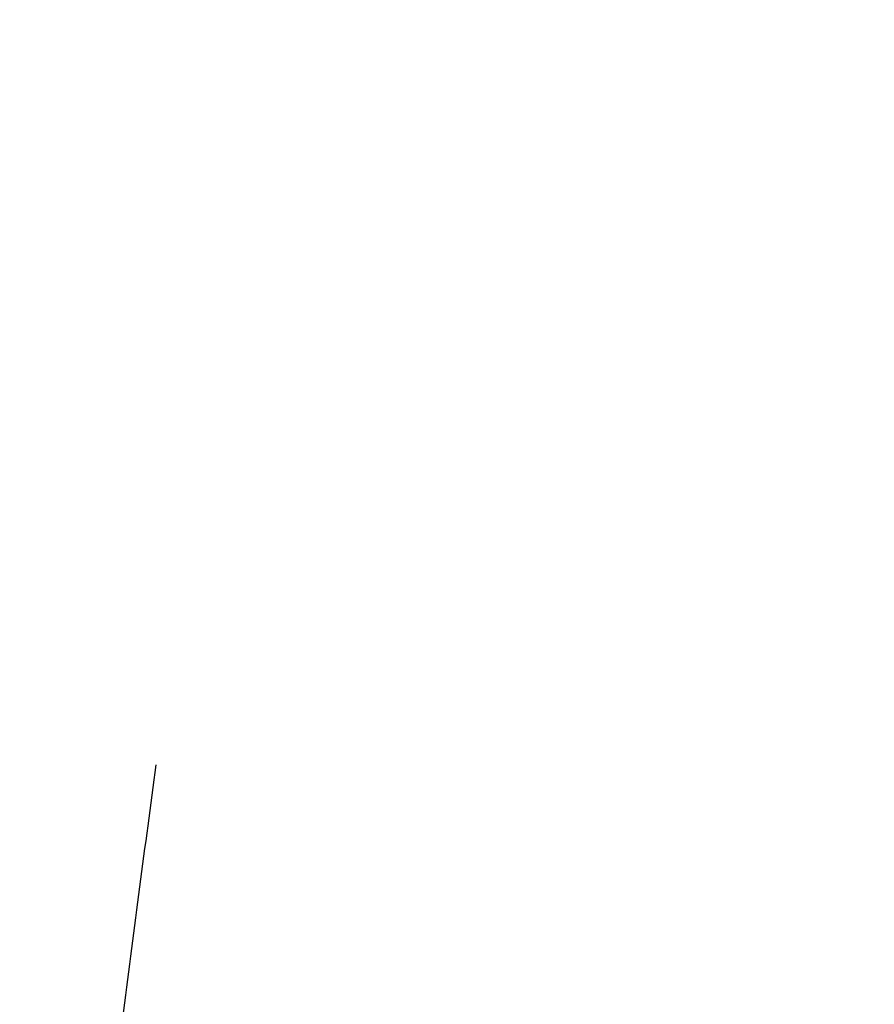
# Model space of a CAD drawing. Header units: millimetres. Extents: x -421 to 421, y 0 to 721.
# Tile 126 of 256: x -165.47 to -164.24, y 192.97 to 194.39. Entities that reach past the tile are written whole.
import ezdxf

# ---------------------------------------------------------------- set-up
doc = ezdxf.new("R2010")
doc.units = ezdxf.units.MM
doc.header["$MEASUREMENT"] = 0
doc.layers.add('IGES LEVEL 22', color=7, linetype='Continuous')
doc.layers.add('IGES LEVEL 8', color=7, linetype='Continuous')

msp = doc.modelspace()

# ---------------------------------------------------------------- linework, layer by layer
at = {"layer": 'IGES LEVEL 22', "color": 255}
msp.add_open_spline([(0, 193.1902, -425.3794), (-13.0356, 193.1902, -425.3794), (-39.1067, 193.5914, -425.2645), (-78.1734, 195.3959, -424.7476), (-117.16, 198.4013, -423.8866), (-143.0711, 201.2036, -423.0839), (-159.2311, 203.2035, -422.5111), (-165.6868, 204.052, -422.268), (-175.3413, 205.5164, -421.8485), (-184.9514, 207.2318, -421.3571), (-194.4923, 209.2777, -420.7711), (-203.9219, 211.7607, -420.0598), (-213.169, 214.8216, -419.183), (-222.1123, 218.6386, -418.0896), (-230.5544, 223.4106, -416.7227), (-238.2118, 229.2946, -415.0372), (-244.7812, 236.2945, -413.0321), (-250.0999, 244.2091, -410.7649), (-254.2296, 252.7441, -408.3201), (-257.3697, 261.6522, -405.7683), (-259.7417, 270.7726, -403.1558), (-261.5342, 280.0118, -400.5092), (-262.4403, 286.2159, -398.732), (-265.186, 307.607, -392.6045), (-269.8794, 344.1732, -382.13), (-276.9196, 399.0224, -366.4184), (-282.4893, 442.415, -353.9885), (-285.7122, 467.5245, -346.7958), (-286.5884, 474.3509, -344.8404)], degree=3, knots=[0, 0, 0, 0, 0.07205, 0.1441, 0.21615, 0.2882, 0.2882, 0.3062063, 0.3242125, 0.3422188, 0.360225, 0.3782313, 0.3962375, 0.4142438, 0.43225, 0.4502563, 0.4682625, 0.4862688, 0.504275, 0.5222813, 0.5402875, 0.5582938, 0.5763, 0.5763, 0.682225, 0.78815, 0.894075, 0.9336245, 0.9336245, 0.9336245, 0.9336245], dxfattribs=at)
msp.add_rational_spline([(-165.4176, 191.627, -508.0689), (-165.5354, 191.3565, -510.0471), (-165.2703, 193.3184, -510.3311)], [1, 0.707106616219, 1], degree=2, dxfattribs=at)
at = {"layer": 'IGES LEVEL 8', "color": 253}
msp.add_open_spline([(0, 193.1902, -425.3794), (-13.0356, 193.1902, -425.3794), (-39.1067, 193.5914, -425.2645), (-78.1734, 195.3959, -424.7476), (-117.16, 198.4013, -423.8866), (-143.0711, 201.2036, -423.0839), (-159.2311, 203.2035, -422.5111), (-165.6868, 204.052, -422.268), (-175.3413, 205.5164, -421.8485), (-184.9514, 207.2318, -421.3571), (-194.4923, 209.2777, -420.7711), (-203.9219, 211.7607, -420.0598), (-213.169, 214.8216, -419.183), (-222.1123, 218.6386, -418.0896), (-230.5544, 223.4106, -416.7227), (-238.2118, 229.2946, -415.0372), (-244.7812, 236.2945, -413.0321), (-250.0999, 244.2091, -410.7649), (-254.2296, 252.7441, -408.3201), (-257.3697, 261.6522, -405.7683), (-259.7417, 270.7726, -403.1558), (-261.5342, 280.0118, -400.5092), (-262.4403, 286.2159, -398.732), (-265.186, 307.607, -392.6045), (-269.8794, 344.1732, -382.13), (-276.9196, 399.0224, -366.4184), (-282.4893, 442.415, -353.9885), (-285.7122, 467.5245, -346.7958), (-286.5884, 474.3509, -344.8404)], degree=3, knots=[0, 0, 0, 0, 0.07205, 0.1441, 0.21615, 0.2882, 0.2882, 0.3062063, 0.3242125, 0.3422188, 0.360225, 0.3782313, 0.3962375, 0.4142438, 0.43225, 0.4502563, 0.4682625, 0.4862688, 0.504275, 0.5222813, 0.5402875, 0.5582938, 0.5763, 0.5763, 0.682225, 0.78815, 0.894075, 0.9336245, 0.9336245, 0.9336245, 0.9336245], dxfattribs=at)

doc.saveas('drawing.dxf')
